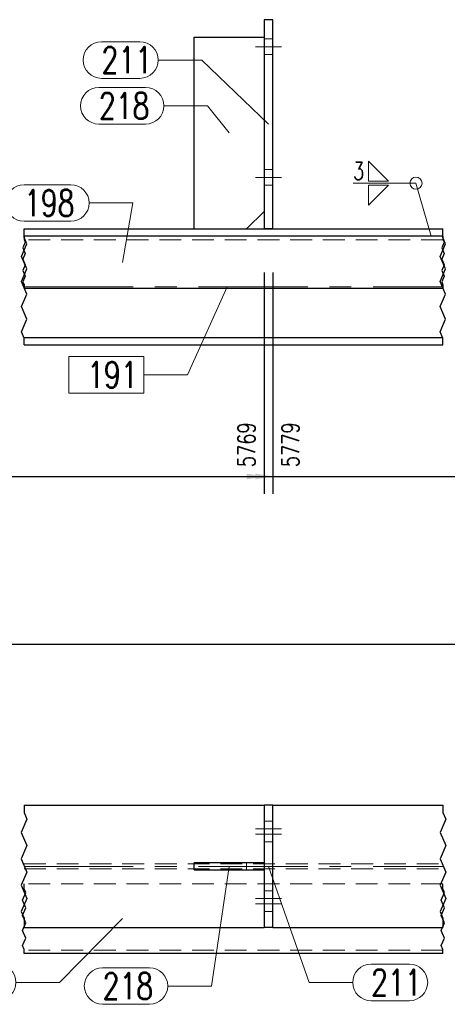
# Model space of a CAD drawing. Header units: millimetres. Extents: x -144 to 709, y 12312 to 12982.
# Tile 36 of 57: x 102 to 151, y 12726 to 12839. Entities that reach past the tile are written whole.
import ezdxf

# ---------------------------------------------------------------- set-up
doc = ezdxf.new("R2010")
doc.units = ezdxf.units.MM
doc.header["$LTSCALE"] = 10
doc.linetypes.add('HIDDEN', pattern=[0.375, 0.25, -0.125])
doc.linetypes.add('MITTE', pattern=[2, 1.25, -0.25, 0.25, -0.25])
doc.layers.get('Defpoints').update_dxf_attribs({"color": 1})
for name, color, linetype, lineweight in [('PS_DIM', 4, 'Continuous', 13), ('PS_Hidden', 2, 'HIDDEN', 9), ('PS_Mid', 5, 'MITTE', 15), ('PS_Pos', 1, 'Continuous', 15), ('PS_Shape', 161, 'Continuous', 30), ('PS_SOLID', 7, 'Continuous', 30), ('PS_Weld', 1, 'Continuous', 9)]:
    doc.layers.add(name, color=color, linetype=linetype, lineweight=lineweight)
doc.styles.add('simplex', font='simplex.shx', dxfattribs={"width": 0.75})
doc.dimstyles.new('1_10_GŁ_DS1-LS10', dxfattribs={"dimtxt": 2, "dimasz": 2, "dimexe": 2, "dimexo": 5, "dimgap": 1, "dimtad": 1, "dimjust": 4, "dimdec": 0, "dimlfac": 10, "dimtxsty": 'simplex', "dimblk1": 'NONE', "dimsah": 1, "dimcen": 2, "dimclrd": 256, "dimclre": 256, "dimclrt": 3, "dimadec": 1, "dimazin": 0, "dimtfac": 1, "dimtdec": 0, "dimtmove": 2, "dimatfit": 3, "dimfxl": 1, "dimarcsym": 0})

# ---------------------------------------------------------------- blocks, each defined once
blk = doc.blocks.new('*D28')
at = {"layer": 'Defpoints', "color": 0, "transparency": 16777216}
for p in [(130.37, 12815.23), (-62.64, 12801.93), (130.37, 12786.83)]:
    blk.add_point(p, dxfattribs=at)
at = {"layer": 'PS_DIM', "lineweight": -2, "transparency": 16777216}
for p, q in [((130.37, 12810.23), (130.37, 12784.83)), ((-62.64, 12796.93), (-62.64, 12784.83)), ((-62.64, 12786.83), (128.37, 12786.83))]:
    blk.add_line(p, q, dxfattribs=at)
at = {"layer": 'PS_DIM', "transparency": 16777216}
blk.add_solid([(128.37, 12787.16), (128.37, 12786.5), (130.37, 12786.83)], dxfattribs=at)
at = {"layer": 'PS_DIM', "color": 3, "transparency": 16777216, "insert": (128.35, 12790.46), "char_height": 2, "attachment_point": 5, "rotation": 90, "style": 'simplex'}
blk.add_mtext('5769', dxfattribs=at)
blk = doc.blocks.new('_None')
blk = doc.blocks.new('*D29')
at = {"layer": 'Defpoints', "color": 0, "transparency": 16777216}
for p in [(131.37, 12815.23), (-62.64, 12801.93), (131.37, 12786.83)]:
    blk.add_point(p, dxfattribs=at)
at = {"layer": 'PS_DIM', "lineweight": -2, "transparency": 16777216}
for p, q in [((131.37, 12810.23), (131.37, 12784.83)), ((-62.64, 12796.93), (-62.64, 12784.83)), ((-62.64, 12786.83), (129.37, 12786.83))]:
    blk.add_line(p, q, dxfattribs=at)
at = {"layer": 'PS_DIM', "transparency": 16777216}
blk.add_solid([(129.37, 12787.16), (129.37, 12786.5), (131.37, 12786.83)], dxfattribs=at)
at = {"layer": 'PS_DIM', "color": 3, "transparency": 16777216, "insert": (133.39, 12790.46), "char_height": 2, "attachment_point": 5, "rotation": 90, "style": 'simplex'}
blk.add_mtext('5779', dxfattribs=at)
blk = doc.blocks.new('*D30')
at = {"layer": 'Defpoints', "color": 0, "transparency": 16777216}
for p in [(183.37, 12813.58), (-62.64, 12801.93), (183.37, 12786.83)]:
    blk.add_point(p, dxfattribs=at)
at = {"layer": 'PS_DIM', "lineweight": -2, "transparency": 16777216}
for p, q in [((183.37, 12808.58), (183.37, 12784.83)), ((-62.64, 12796.93), (-62.64, 12784.83)), ((-62.64, 12786.83), (181.37, 12786.83))]:
    blk.add_line(p, q, dxfattribs=at)
at = {"layer": 'PS_DIM', "transparency": 16777216}
blk.add_solid([(181.37, 12787.16), (181.37, 12786.5), (183.37, 12786.83)], dxfattribs=at)
at = {"layer": 'PS_DIM', "color": 3, "transparency": 16777216, "insert": (181.35, 12790.49), "char_height": 2, "attachment_point": 5, "rotation": 90, "style": 'simplex'}
blk.add_mtext('7947', dxfattribs=at)
blk = doc.blocks.new('*D31')
at = {"layer": 'Defpoints', "color": 0, "transparency": 16777216}
for p in [(187.77, 12808.38), (-62.64, 12801.93), (187.77, 12786.83)]:
    blk.add_point(p, dxfattribs=at)
at = {"layer": 'PS_DIM', "lineweight": -2, "transparency": 16777216}
for p, q in [((187.77, 12803.38), (187.77, 12784.83)), ((-62.64, 12796.93), (-62.64, 12784.83)), ((-62.64, 12786.83), (185.77, 12786.83))]:
    blk.add_line(p, q, dxfattribs=at)
at = {"layer": 'PS_DIM', "transparency": 16777216}
blk.add_solid([(185.77, 12787.16), (185.77, 12786.5), (187.77, 12786.83)], dxfattribs=at)
at = {"layer": 'PS_DIM', "color": 3, "transparency": 16777216, "insert": (185.75, 12790.17), "char_height": 2, "attachment_point": 5, "rotation": 90, "style": 'simplex'}
blk.add_mtext('7991', dxfattribs=at)
blk = doc.blocks.new('*D32')
at = {"layer": 'Defpoints', "color": 0, "transparency": 16777216}
for p in [(193.55, 12802.84), (-62.64, 12801.93), (193.55, 12786.83)]:
    blk.add_point(p, dxfattribs=at)
at = {"layer": 'PS_DIM', "lineweight": -2, "transparency": 16777216}
for p, q in [((-62.64, 12796.93), (-62.64, 12784.83)), ((193.55, 12797.84), (193.55, 12784.83)), ((-62.64, 12786.83), (191.55, 12786.83))]:
    blk.add_line(p, q, dxfattribs=at)
at = {"layer": 'PS_DIM', "transparency": 16777216}
blk.add_solid([(191.55, 12787.16), (191.55, 12786.5), (193.55, 12786.83)], dxfattribs=at)
at = {"layer": 'PS_DIM', "color": 3, "transparency": 16777216, "insert": (191.53, 12790.46), "char_height": 2, "attachment_point": 5, "rotation": 90, "style": 'simplex'}
blk.add_mtext('8049', dxfattribs=at)
blk = doc.blocks.new('*D33')
at = {"layer": 'Defpoints', "color": 0, "transparency": 16777216}
for p in [(195.63, 12815.23), (-62.64, 12801.93), (195.63, 12786.83)]:
    blk.add_point(p, dxfattribs=at)
at = {"layer": 'PS_DIM', "lineweight": -2, "transparency": 16777216}
for p, q in [((195.63, 12810.23), (195.63, 12784.83)), ((-62.64, 12796.93), (-62.64, 12784.83)), ((-62.64, 12786.83), (193.63, 12786.83))]:
    blk.add_line(p, q, dxfattribs=at)
at = {"layer": 'PS_DIM', "transparency": 16777216}
blk.add_solid([(193.63, 12787.16), (193.63, 12786.5), (195.63, 12786.83)], dxfattribs=at)
at = {"layer": 'PS_DIM', "color": 3, "transparency": 16777216, "insert": (194.61, 12790.46), "char_height": 2, "attachment_point": 5, "rotation": 90, "style": 'simplex'}
blk.add_mtext('8069', dxfattribs=at)
blk = doc.blocks.new('*D34')
at = {"layer": 'Defpoints', "color": 0, "transparency": 16777216}
for p in [(196.63, 12815.23), (-62.64, 12801.93), (196.63, 12786.83)]:
    blk.add_point(p, dxfattribs=at)
at = {"layer": 'PS_DIM', "lineweight": -2, "transparency": 16777216}
for p, q in [((196.63, 12810.23), (196.63, 12784.83)), ((-62.64, 12796.93), (-62.64, 12784.83)), ((-62.64, 12786.83), (194.63, 12786.83))]:
    blk.add_line(p, q, dxfattribs=at)
at = {"layer": 'PS_DIM', "transparency": 16777216}
blk.add_solid([(194.63, 12787.16), (194.63, 12786.5), (196.63, 12786.83)], dxfattribs=at)
at = {"layer": 'PS_DIM', "color": 3, "transparency": 16777216, "insert": (198.22, 12790.45), "char_height": 2, "attachment_point": 5, "rotation": 90, "style": 'simplex'}
blk.add_mtext('8079', dxfattribs=at)
blk = doc.blocks.new('*D35')
at = {"layer": 'Defpoints', "color": 0, "transparency": 16777216}
for p in [(210.63, 12813.58), (-62.64, 12801.93), (210.63, 12786.83)]:
    blk.add_point(p, dxfattribs=at)
at = {"layer": 'PS_DIM', "lineweight": -2, "transparency": 16777216}
for p, q in [((210.63, 12808.58), (210.63, 12784.83)), ((-62.64, 12796.93), (-62.64, 12784.83)), ((-62.64, 12786.83), (208.63, 12786.83))]:
    blk.add_line(p, q, dxfattribs=at)
at = {"layer": 'PS_DIM', "transparency": 16777216}
blk.add_solid([(208.63, 12787.16), (208.63, 12786.5), (210.63, 12786.83)], dxfattribs=at)
at = {"layer": 'PS_DIM', "color": 3, "transparency": 16777216, "insert": (208.61, 12790.31), "char_height": 2, "attachment_point": 5, "rotation": 90, "style": 'simplex'}
blk.add_mtext('8219', dxfattribs=at)
blk = doc.blocks.new('*D36')
at = {"layer": 'Defpoints', "color": 0, "transparency": 16777216}
for p in [(258.63, 12815.23), (-62.64, 12801.93), (258.63, 12786.83)]:
    blk.add_point(p, dxfattribs=at)
at = {"layer": 'PS_DIM', "lineweight": -2, "transparency": 16777216}
for p, q in [((258.63, 12810.23), (258.63, 12784.83)), ((-62.64, 12796.93), (-62.64, 12784.83)), ((-62.64, 12786.83), (256.63, 12786.83))]:
    blk.add_line(p, q, dxfattribs=at)
at = {"layer": 'PS_DIM', "transparency": 16777216}
blk.add_solid([(256.63, 12787.16), (256.63, 12786.5), (258.63, 12786.83)], dxfattribs=at)
at = {"layer": 'PS_DIM', "color": 3, "transparency": 16777216, "insert": (256.61, 12791.03), "char_height": 2, "attachment_point": 5, "rotation": 90, "style": 'simplex'}
blk.add_mtext('10369', dxfattribs=at)
blk = doc.blocks.new('*D37')
at = {"layer": 'Defpoints', "color": 0, "transparency": 16777216}
for p in [(259.63, 12815.23), (-62.64, 12801.93), (259.63, 12786.83)]:
    blk.add_point(p, dxfattribs=at)
at = {"layer": 'PS_DIM', "lineweight": -2, "transparency": 16777216}
for p, q in [((259.63, 12810.23), (259.63, 12784.83)), ((-62.64, 12796.93), (-62.64, 12784.83)), ((-62.64, 12786.83), (257.63, 12786.83))]:
    blk.add_line(p, q, dxfattribs=at)
at = {"layer": 'PS_DIM', "transparency": 16777216}
blk.add_solid([(257.63, 12787.16), (257.63, 12786.5), (259.63, 12786.83)], dxfattribs=at)
at = {"layer": 'PS_DIM', "color": 3, "transparency": 16777216, "insert": (261.65, 12791.03), "char_height": 2, "attachment_point": 5, "rotation": 90, "style": 'simplex'}
blk.add_mtext('10379', dxfattribs=at)
blk = doc.blocks.new('*D38')
at = {"layer": 'Defpoints', "color": 0, "transparency": 16777216}
for p in [(311.63, 12808.38), (-62.64, 12801.93), (311.63, 12786.83)]:
    blk.add_point(p, dxfattribs=at)
at = {"layer": 'PS_DIM', "lineweight": -2, "transparency": 16777216}
for p, q in [((311.63, 12803.38), (311.63, 12784.83)), ((-62.64, 12796.93), (-62.64, 12784.83)), ((-62.64, 12786.83), (309.63, 12786.83))]:
    blk.add_line(p, q, dxfattribs=at)
at = {"layer": 'PS_DIM', "transparency": 16777216}
blk.add_solid([(309.63, 12787.16), (309.63, 12786.5), (311.63, 12786.83)], dxfattribs=at)
at = {"layer": 'PS_DIM', "color": 3, "transparency": 16777216, "insert": (309.61, 12790.92), "char_height": 2, "attachment_point": 5, "rotation": 90, "style": 'simplex'}
blk.add_mtext('11967', dxfattribs=at)
blk = doc.blocks.new('*D39')
at = {"layer": 'Defpoints', "color": 0, "transparency": 16777216}
for p in [(-62.64, 12801.93), (314.96, 12801.93), (314.96, 12786.83)]:
    blk.add_point(p, dxfattribs=at)
at = {"layer": 'PS_DIM', "lineweight": -2, "transparency": 16777216}
for p, q in [((-62.64, 12796.93), (-62.64, 12784.83)), ((314.96, 12796.93), (314.96, 12784.83)), ((-62.64, 12786.83), (312.96, 12786.83))]:
    blk.add_line(p, q, dxfattribs=at)
at = {"layer": 'PS_DIM', "transparency": 16777216}
blk.add_solid([(312.96, 12787.16), (312.96, 12786.5), (314.96, 12786.83)], dxfattribs=at)
at = {"layer": 'PS_DIM', "color": 3, "transparency": 16777216, "insert": (312.94, 12791.06), "char_height": 2, "attachment_point": 5, "rotation": 90, "style": 'simplex'}
blk.add_mtext('12000', dxfattribs=at)
blk = doc.blocks.new('*D40')
at = {"layer": 'Defpoints', "color": 0, "transparency": 16777216}
for p in [(-62.64, 12801.93), (316.98, 12797.09), (316.98, 12786.83)]:
    blk.add_point(p, dxfattribs=at)
at = {"layer": 'PS_DIM', "lineweight": -2, "transparency": 16777216}
for p, q in [((-62.64, 12796.93), (-62.64, 12784.83)), ((316.98, 12792.09), (316.98, 12784.83)), ((-62.64, 12786.83), (314.98, 12786.83))]:
    blk.add_line(p, q, dxfattribs=at)
at = {"layer": 'PS_DIM', "transparency": 16777216}
blk.add_solid([(314.98, 12787.16), (314.98, 12786.5), (316.98, 12786.83)], dxfattribs=at)
at = {"layer": 'PS_DIM', "color": 3, "transparency": 16777216, "insert": (319, 12791.06), "char_height": 2, "attachment_point": 5, "rotation": 90, "style": 'simplex'}
blk.add_mtext('12020', dxfattribs=at)
blk = doc.blocks.new('*D52')
at = {"layer": 'Defpoints', "color": 0, "transparency": 16777216}
for p in [(174.87, 12767.6), (174.87, 12754.1), (-62.64, 12735.1)]:
    blk.add_point(p, dxfattribs=at)
at = {"layer": 'PS_DIM', "lineweight": -2, "transparency": 16777216}
for p, q in [((-62.64, 12740.1), (-62.64, 12769.6)), ((174.87, 12759.1), (174.87, 12769.6)), ((-62.64, 12767.6), (172.87, 12767.6))]:
    blk.add_line(p, q, dxfattribs=at)
at = {"layer": 'PS_DIM', "transparency": 16777216}
blk.add_solid([(172.87, 12767.94), (172.87, 12767.27), (174.87, 12767.6)], dxfattribs=at)
at = {"layer": 'PS_DIM', "color": 3, "transparency": 16777216, "insert": (172.85, 12763.94), "char_height": 2, "attachment_point": 5, "rotation": 90, "style": 'simplex'}
blk.add_mtext('7862', dxfattribs=at)
blk = doc.blocks.new('*D53')
at = {"layer": 'Defpoints', "color": 0, "transparency": 16777216}
for p in [(187.68, 12767.6), (187.68, 12746.6), (-62.64, 12735.1)]:
    blk.add_point(p, dxfattribs=at)
at = {"layer": 'PS_DIM', "lineweight": -2, "transparency": 16777216}
for p, q in [((-62.64, 12740.1), (-62.64, 12769.6)), ((187.68, 12751.6), (187.68, 12769.6)), ((-62.64, 12767.6), (185.68, 12767.6))]:
    blk.add_line(p, q, dxfattribs=at)
at = {"layer": 'PS_DIM', "transparency": 16777216}
blk.add_solid([(185.68, 12767.94), (185.68, 12767.27), (187.68, 12767.6)], dxfattribs=at)
at = {"layer": 'PS_DIM', "color": 3, "transparency": 16777216, "insert": (185.66, 12763.94), "char_height": 2, "attachment_point": 5, "rotation": 90, "style": 'simplex'}
blk.add_mtext('7990', dxfattribs=at)
blk = doc.blocks.new('*D54')
at = {"layer": 'Defpoints', "color": 0, "transparency": 16777216}
for p in [(196.68, 12767.6), (196.68, 12746.6), (-62.64, 12735.1)]:
    blk.add_point(p, dxfattribs=at)
at = {"layer": 'PS_DIM', "lineweight": -2, "transparency": 16777216}
for p, q in [((-62.64, 12740.1), (-62.64, 12769.6)), ((196.68, 12751.6), (196.68, 12769.6)), ((-62.64, 12767.6), (194.68, 12767.6))]:
    blk.add_line(p, q, dxfattribs=at)
at = {"layer": 'PS_DIM', "transparency": 16777216}
blk.add_solid([(194.68, 12767.94), (194.68, 12767.27), (196.68, 12767.6)], dxfattribs=at)
at = {"layer": 'PS_DIM', "color": 3, "transparency": 16777216, "insert": (194.66, 12763.94), "char_height": 2, "attachment_point": 5, "rotation": 90, "style": 'simplex'}
blk.add_mtext('8080', dxfattribs=at)
blk = doc.blocks.new('*D55')
at = {"layer": 'Defpoints', "color": 0, "transparency": 16777216}
for p in [(207.13, 12767.6), (207.13, 12754.1), (-62.64, 12735.1)]:
    blk.add_point(p, dxfattribs=at)
at = {"layer": 'PS_DIM', "lineweight": -2, "transparency": 16777216}
for p, q in [((-62.64, 12740.1), (-62.64, 12769.6)), ((207.13, 12759.1), (207.13, 12769.6)), ((-62.64, 12767.6), (205.13, 12767.6))]:
    blk.add_line(p, q, dxfattribs=at)
at = {"layer": 'PS_DIM', "transparency": 16777216}
blk.add_solid([(205.13, 12767.94), (205.13, 12767.27), (207.13, 12767.6)], dxfattribs=at)
at = {"layer": 'PS_DIM', "color": 3, "transparency": 16777216, "insert": (205.11, 12764.05), "char_height": 2, "attachment_point": 5, "rotation": 90, "style": 'simplex'}
blk.add_mtext('8184', dxfattribs=at)
blk = doc.blocks.new('*D56')
at = {"layer": 'Defpoints', "color": 0, "transparency": 16777216}
for p in [(303.13, 12767.6), (303.13, 12754.1), (-62.64, 12735.1)]:
    blk.add_point(p, dxfattribs=at)
at = {"layer": 'PS_DIM', "lineweight": -2, "transparency": 16777216}
for p, q in [((-62.64, 12740.1), (-62.64, 12769.6)), ((303.13, 12759.1), (303.13, 12769.6)), ((-62.64, 12767.6), (301.13, 12767.6))]:
    blk.add_line(p, q, dxfattribs=at)
at = {"layer": 'PS_DIM', "transparency": 16777216}
blk.add_solid([(301.13, 12767.94), (301.13, 12767.27), (303.13, 12767.6)], dxfattribs=at)
at = {"layer": 'PS_DIM', "color": 3, "transparency": 16777216, "insert": (301.11, 12763.51), "char_height": 2, "attachment_point": 5, "rotation": 90, "style": 'simplex'}
blk.add_mtext('11882', dxfattribs=at)
blk = doc.blocks.new('*D57')
at = {"layer": 'Defpoints', "color": 0, "transparency": 16777216}
for p in [(316.98, 12767.6), (316.98, 12749.1), (-62.64, 12735.1)]:
    blk.add_point(p, dxfattribs=at)
at = {"layer": 'PS_DIM', "lineweight": -2, "transparency": 16777216}
for p, q in [((-62.64, 12740.1), (-62.64, 12769.6)), ((316.98, 12754.1), (316.98, 12769.6)), ((-62.64, 12767.6), (314.98, 12767.6))]:
    blk.add_line(p, q, dxfattribs=at)
at = {"layer": 'PS_DIM', "transparency": 16777216}
blk.add_solid([(314.98, 12767.94), (314.98, 12767.27), (316.98, 12767.6)], dxfattribs=at)
at = {"layer": 'PS_DIM', "color": 3, "transparency": 16777216, "insert": (314.96, 12763.37), "char_height": 2, "attachment_point": 5, "rotation": 90, "style": 'simplex'}
blk.add_mtext('12020', dxfattribs=at)
blk = doc.blocks.new('*X250')
at = {"color": 1}
for p, q in [((102.87, 12814.24), (102.87, 12815.23)), ((150.87, 12814.24), (150.87, 12815.23)), ((102.87, 12814.38), (102.87, 12814.03)), ((103.17, 12813.52), (102.87, 12814.24)), ((102.87, 12814.03), (103, 12813.7)), ((150.87, 12814.38), (150.87, 12814.03)), ((151.17, 12813.52), (150.87, 12814.24)), ((150.87, 12814.03), (151, 12813.7)), ((102.56, 12812.08), (103.17, 12813.52)), ((103, 12813.7), (102.73, 12813.05)), ((102.73, 12813.05), (103, 12812.4)), ((150.56, 12812.08), (151.17, 12813.52)), ((151, 12813.7), (150.73, 12813.05)), ((150.73, 12813.05), (151, 12812.4)), ((103.17, 12810.64), (102.56, 12812.08)), ((103, 12812.4), (102.73, 12811.75)), ((102.73, 12811.75), (103, 12811.1)), ((151.17, 12810.64), (150.56, 12812.08)), ((151, 12812.4), (150.73, 12811.75)), ((150.73, 12811.75), (151, 12811.1)), ((102.56, 12809.2), (103.17, 12810.64)), ((103, 12811.1), (102.73, 12810.45)), ((102.73, 12810.45), (103, 12809.8)), ((150.56, 12809.2), (151.17, 12810.64)), ((151, 12811.1), (150.73, 12810.45)), ((150.73, 12810.45), (151, 12809.8)), ((103, 12809.8), (102.73, 12809.15)), ((151, 12809.8), (150.73, 12809.15)), ((103.17, 12807.75), (102.56, 12809.2)), ((102.73, 12809.15), (102.87, 12808.82)), ((102.87, 12808.82), (102.87, 12808.38)), ((151.17, 12807.75), (150.56, 12809.2)), ((150.73, 12809.15), (150.87, 12808.82)), ((150.87, 12808.82), (150.87, 12808.38)), ((102.56, 12806.31), (103.17, 12807.75)), ((150.56, 12806.31), (151.17, 12807.75)), ((103.17, 12804.87), (102.56, 12806.31)), ((151.17, 12804.87), (150.56, 12806.31)), ((102.56, 12803.43), (103.17, 12804.87)), ((150.56, 12803.43), (151.17, 12804.87)), ((102.87, 12802.71), (102.56, 12803.43)), ((102.87, 12801.93), (102.87, 12802.71)), ((150.87, 12802.71), (150.56, 12803.43)), ((150.87, 12801.93), (150.87, 12802.71))]:
    blk.add_line(p, q, dxfattribs=at)
at = {"layer": 'PS_Hidden', "color": 2, "linetype": 'HIDDEN'}
for p, q in [((131.37, 12837.03), (130.37, 12837.03)), ((131.37, 12835.23), (130.37, 12835.23)), ((131.37, 12822.03), (130.37, 12822.03)), ((131.37, 12820.23), (130.37, 12820.23)), ((150.87, 12813.98), (102.87, 12813.98))]:
    blk.add_line(p, q, dxfattribs=at)
at = {"layer": 'PS_Mid', "color": 5, "linetype": 'MITTE'}
for p, q in [((129.37, 12836.13), (132.37, 12836.13)), ((129.37, 12836.13), (132.37, 12836.13)), ((129.37, 12836.13), (132.37, 12836.13)), ((129.37, 12836.13), (132.37, 12836.13)), ((129.37, 12821.13), (132.37, 12821.13)), ((129.37, 12821.13), (132.37, 12821.13)), ((129.37, 12821.13), (132.37, 12821.13)), ((129.37, 12821.13), (132.37, 12821.13)), ((102.87, 12808.58), (150.87, 12808.58))]:
    blk.add_line(p, q, dxfattribs=at)
at = {"layer": 'PS_SOLID', "color": 7, "linetype": 'Continuous'}
for p, q in [((130.37, 12839.23), (130.37, 12815.23)), ((131.37, 12839.23), (130.37, 12839.23)), ((131.37, 12815.23), (131.37, 12839.23)), ((122.37, 12815.23), (122.37, 12837.23)), ((122.37, 12837.23), (130.37, 12837.23)), ((128.37, 12815.23), (130.37, 12817.23)), ((102.87, 12815.23), (150.87, 12815.23)), ((131.37, 12815.23), (130.37, 12815.23)), ((150.87, 12814.38), (102.87, 12814.38)), ((150.87, 12808.38), (102.87, 12808.38)), ((102.87, 12802.78), (150.87, 12802.78)), ((102.87, 12801.93), (150.87, 12801.93))]:
    blk.add_line(p, q, dxfattribs=at)
blk = doc.blocks.new('*X253')
at = {"color": 1}
for p, q in [((102.86, 12820.3), (108.22, 12820.3)), ((110.32, 12818.2), (115.32, 12818.2)), ((114.14, 12811.38), (115.32, 12818.2)), ((102.86, 12816.1), (108.22, 12816.1))]:
    blk.add_line(p, q, dxfattribs=at)
for centre, start, end in [((102.86, 12818.2), 90, 270), ((108.22, 12818.2), 270, 90)]:
    blk.add_arc(centre, 2.1, start, end, dxfattribs=at)
at = {"color": 2, "style": 'simplex', "width": 0.75}
blk.add_text('198', height=3, dxfattribs=at).set_placement((102.86, 12816.7))
blk = doc.blocks.new('*X256')
at = {"color": 1}
for p, q in [((111.44, 12831.45), (116.79, 12831.45)), ((118.89, 12829.35), (123.89, 12829.35)), ((126.37, 12826.23), (123.89, 12829.35)), ((111.44, 12827.25), (116.79, 12827.25))]:
    blk.add_line(p, q, dxfattribs=at)
for centre, start, end in [((111.44, 12829.35), 90, 270), ((116.79, 12829.35), 270, 90)]:
    blk.add_arc(centre, 2.1, start, end, dxfattribs=at)
at = {"color": 2, "style": 'simplex', "width": 0.75}
blk.add_text('218', height=3, dxfattribs=at).set_placement((111.44, 12827.85))
blk = doc.blocks.new('*X257')
at = {"color": 1}
for p, q in [((126.16, 12808.58), (121.59, 12798.49)), ((116.59, 12800.59), (107.99, 12800.59)), ((107.99, 12800.59), (107.99, 12796.39)), ((116.59, 12796.39), (116.59, 12800.59)), ((116.59, 12798.49), (121.59, 12798.49)), ((107.99, 12796.39), (116.59, 12796.39))]:
    blk.add_line(p, q, dxfattribs=at)
at = {"color": 2, "style": 'simplex', "width": 0.75}
blk.add_text('191', height=3, dxfattribs=at).set_placement((110.09, 12796.99))
blk = doc.blocks.new('*X260')
at = {"color": 1}
for p, q in [((111.74, 12836.7), (116.14, 12836.7)), ((118.24, 12834.6), (123.24, 12834.6)), ((130.87, 12827.23), (123.24, 12834.6)), ((111.74, 12832.5), (116.14, 12832.5))]:
    blk.add_line(p, q, dxfattribs=at)
for centre, start, end in [((111.74, 12834.6), 90, 270), ((116.14, 12834.6), 270, 90)]:
    blk.add_arc(centre, 2.1, start, end, dxfattribs=at)
at = {"color": 2, "style": 'simplex', "width": 0.75}
blk.add_text('211', height=3, dxfattribs=at).set_placement((111.74, 12833.1))
blk = doc.blocks.new('*X283')
at = {"color": 1}
for p, q in [((102.87, 12749.1), (102.87, 12748.28)), ((150.87, 12749.1), (150.87, 12748.28)), ((103.19, 12747.52), (102.55, 12746)), ((102.87, 12748.28), (103.19, 12747.52)), ((151.19, 12747.52), (150.55, 12746)), ((150.87, 12748.28), (151.19, 12747.52)), ((102.55, 12746), (103.19, 12744.49)), ((150.55, 12746), (151.19, 12744.49)), ((103.19, 12744.49), (102.55, 12742.97)), ((151.19, 12744.49), (150.55, 12742.97)), ((102.55, 12742.97), (103.19, 12741.45)), ((150.55, 12742.97), (151.19, 12741.45)), ((103.19, 12741.45), (102.55, 12739.94)), ((151.19, 12741.45), (150.55, 12739.94)), ((102.55, 12739.94), (103.19, 12738.42)), ((102.87, 12739.51), (102.87, 12740.1)), ((103.05, 12739.08), (102.87, 12739.51)), ((150.55, 12739.94), (151.19, 12738.42)), ((150.87, 12739.51), (150.87, 12740.1)), ((151.05, 12739.08), (150.87, 12739.51)), ((103.19, 12738.42), (102.55, 12736.9)), ((102.68, 12738.21), (103.05, 12739.08)), ((103.05, 12737.34), (102.68, 12738.21)), ((151.19, 12738.42), (150.55, 12736.9)), ((150.68, 12738.21), (151.05, 12739.08)), ((151.05, 12737.34), (150.68, 12738.21)), ((102.68, 12736.47), (103.05, 12737.34)), ((150.68, 12736.47), (151.05, 12737.34)), ((102.55, 12736.9), (102.87, 12736.14)), ((103.05, 12735.61), (102.68, 12736.47)), ((102.87, 12736.14), (102.87, 12735.1)), ((150.55, 12736.9), (150.87, 12736.14)), ((151.05, 12735.61), (150.68, 12736.47)), ((150.87, 12736.14), (150.87, 12735.1)), ((102.68, 12734.74), (103.05, 12735.61)), ((103.05, 12733.87), (102.68, 12734.74)), ((150.68, 12734.74), (151.05, 12735.61)), ((151.05, 12733.87), (150.68, 12734.74)), ((102.68, 12733.01), (103.05, 12733.87)), ((150.68, 12733.01), (151.05, 12733.87)), ((102.87, 12732.57), (102.68, 12733.01)), ((102.87, 12732.1), (102.87, 12732.57)), ((150.87, 12732.57), (150.68, 12733.01)), ((150.87, 12732.1), (150.87, 12732.57))]:
    blk.add_line(p, q, dxfattribs=at)
at = {"layer": 'PS_Hidden', "color": 2, "linetype": 'HIDDEN'}
for p, q in [((130.37, 12747.3), (131.37, 12747.3)), ((130.37, 12744.9), (131.37, 12744.9)), ((102.87, 12742.38), (150.87, 12742.38)), ((102.87, 12741.83), (150.87, 12741.83)), ((128.37, 12742.5), (128.37, 12741.7)), ((150.87, 12740.1), (102.87, 12740.1)), ((130.37, 12739.3), (131.37, 12739.3)), ((130.37, 12736.9), (131.37, 12736.9)), ((150.87, 12732.5), (102.87, 12732.5))]:
    blk.add_line(p, q, dxfattribs=at)
at = {"layer": 'PS_Mid', "color": 5, "linetype": 'MITTE'}
for p, q in [((129.37, 12746.4), (132.37, 12746.4)), ((129.37, 12746.4), (132.37, 12746.4)), ((129.37, 12745.8), (132.37, 12745.8)), ((129.37, 12745.8), (132.37, 12745.8)), ((102.87, 12742.1), (150.87, 12742.1)), ((129.37, 12738.4), (132.37, 12738.4)), ((129.37, 12738.4), (132.37, 12738.4)), ((129.37, 12737.8), (132.37, 12737.8)), ((129.37, 12737.8), (132.37, 12737.8))]:
    blk.add_line(p, q, dxfattribs=at)
at = {"layer": 'PS_SOLID', "color": 7, "linetype": 'Continuous'}
for p, q in [((102.87, 12749.1), (130.37, 12749.1)), ((130.37, 12749.1), (130.37, 12735.1)), ((131.37, 12749.1), (130.37, 12749.1)), ((131.37, 12735.1), (131.37, 12749.1)), ((131.37, 12749.1), (150.87, 12749.1)), ((122.37, 12741.7), (122.37, 12742.5)), ((130.37, 12742.5), (122.37, 12742.5)), ((122.37, 12741.7), (130.37, 12741.7)), ((102.87, 12735.1), (130.37, 12735.1)), ((131.37, 12735.1), (130.37, 12735.1)), ((131.37, 12735.1), (150.87, 12735.1)), ((150.87, 12732.1), (102.87, 12732.1))]:
    blk.add_line(p, q, dxfattribs=at)
blk = doc.blocks.new('*X302')
at = {"color": 1}
for p, q in [((114.14, 12736.1), (106.93, 12728.79)), ((94.47, 12730.89), (99.83, 12730.89)), ((101.93, 12728.79), (106.93, 12728.79)), ((94.47, 12726.69), (99.83, 12726.69))]:
    blk.add_line(p, q, dxfattribs=at)
for centre, start, end in [((94.47, 12728.79), 90, 270), ((99.83, 12728.79), 270, 90)]:
    blk.add_arc(centre, 2.1, start, end, dxfattribs=at)
at = {"color": 2, "style": 'simplex', "width": 0.75}
blk.add_text('198', height=3, dxfattribs=at).set_placement((94.47, 12727.29))
blk = doc.blocks.new('*X305')
at = {"color": 1}
for p, q in [((126.37, 12742.1), (124.33, 12728.37)), ((111.87, 12730.47), (117.23, 12730.47)), ((119.33, 12728.37), (124.33, 12728.37)), ((111.87, 12726.27), (117.23, 12726.27))]:
    blk.add_line(p, q, dxfattribs=at)
for centre, start, end in [((111.87, 12728.37), 90, 270), ((117.23, 12728.37), 270, 90)]:
    blk.add_arc(centre, 2.1, start, end, dxfattribs=at)
at = {"color": 2, "style": 'simplex', "width": 0.75}
blk.add_text('218', height=3, dxfattribs=at).set_placement((111.87, 12726.87))
blk = doc.blocks.new('*X307')
at = {"color": 1}
for p, q in [((130.87, 12742.1), (135.53, 12728.78)), ((142.63, 12730.88), (147.02, 12730.88)), ((135.53, 12728.78), (140.53, 12728.78)), ((142.63, 12726.68), (147.02, 12726.68))]:
    blk.add_line(p, q, dxfattribs=at)
for centre, start, end in [((142.63, 12728.78), 90, 270), ((147.02, 12728.78), 270, 90)]:
    blk.add_arc(centre, 2.1, start, end, dxfattribs=at)
at = {"color": 2, "style": 'simplex', "width": 0.75}
blk.add_text('211', height=3, dxfattribs=at).set_placement((142.63, 12727.28))
blk = doc.blocks.new('*X497')
at = {"color": 3}
for p, q in [((144.62, 12820.7), (142.32, 12823)), ((142.32, 12823), (142.32, 12820.7)), ((142.32, 12820.7), (144.62, 12820.7)), ((142.32, 12820.24), (144.62, 12820.24)), ((144.62, 12820.24), (142.32, 12817.94)), ((142.32, 12817.94), (142.32, 12820.24))]:
    blk.add_line(p, q, dxfattribs=at)
at = {"color": 9}
for p in [(140.57, 12820.47), (149.53, 12814.38)]:
    blk.add_line(p, (147.78, 12820.47), dxfattribs=at)
blk.add_circle((147.78, 12820.47), 0.69, dxfattribs=at)
at = {"color": 2, "style": 'simplex', "width": 0.75}
blk.add_text('3', height=2, dxfattribs=at).set_placement((140.57, 12820.87))

msp = doc.modelspace()

# ---------------------------------------------------------------- block references
at = {"layer": 'PS_Pos'}
for name in ['*X260', '*X256', '*X253', '*X257', '*X305', '*X307', '*X302']:
    msp.add_blockref(name, (0, 0), dxfattribs=at)
at = {"layer": 'PS_Shape', "color": 6}
for name in ['*X250', '*X283']:
    msp.add_blockref(name, (0, 0), dxfattribs=at)
at = {"layer": 'PS_Weld'}
msp.add_blockref('*X497', (0, 0), dxfattribs=at)

# ---------------------------------------------------------------- dimensions: what is measured, and where the dimension line sits
at = {"layer": 'PS_DIM'}
for base, p1, p2, text, picture, middle in [((130.37, 12786.83), (-62.64, 12801.93), (130.37, 12815.23), '5769', '*D28', (128.35, 12790.46)), ((131.37, 12786.83), (-62.64, 12801.93), (131.37, 12815.23), '5779', '*D29', (133.39, 12790.46)), ((195.63, 12786.83), (-62.64, 12801.93), (195.63, 12815.23), '8069', '*D33', (194.61, 12790.46)), ((196.63, 12786.83), (-62.64, 12801.93), (196.63, 12815.23), '8079', '*D34', (198.22, 12790.45)), ((258.63, 12786.83), (-62.64, 12801.93), (258.63, 12815.23), '10369', '*D36', (256.61, 12791.03)), ((259.63, 12786.83), (-62.64, 12801.93), (259.63, 12815.23), '10379', '*D37', (261.65, 12791.03)), ((183.37, 12786.83), (-62.64, 12801.93), (183.37, 12813.58), '7947', '*D30', (181.35, 12790.49)), ((210.63, 12786.83), (-62.64, 12801.93), (210.63, 12813.58), '8219', '*D35', (208.61, 12790.31)), ((187.77, 12786.83), (-62.64, 12801.93), (187.77, 12808.38), '7991', '*D31', (185.75, 12790.17)), ((311.63, 12786.83), (-62.64, 12801.93), (311.63, 12808.38), '11967', '*D38', (309.61, 12790.92)), ((193.55, 12786.83), (-62.64, 12801.93), (193.55, 12802.84), '8049', '*D32', (191.53, 12790.46)), ((314.96, 12786.83), (-62.64, 12801.93), (314.96, 12801.93), '12000', '*D39', (312.94, 12791.06)), ((316.98, 12786.83), (-62.64, 12801.93), (316.98, 12797.09), '12020', '*D40', (319, 12791.06)), ((174.87, 12767.6), (-62.64, 12735.1), (174.87, 12754.1), '7862', '*D52', (172.85, 12763.94)), ((187.68, 12767.6), (-62.64, 12735.1), (187.68, 12746.6), '7990', '*D53', (185.66, 12763.94)), ((196.68, 12767.6), (-62.64, 12735.1), (196.68, 12746.6), '8080', '*D54', (194.66, 12763.94)), ((207.13, 12767.6), (-62.64, 12735.1), (207.13, 12754.1), '8184', '*D55', (205.11, 12764.05)), ((303.13, 12767.6), (-62.64, 12735.1), (303.13, 12754.1), '11882', '*D56', (301.11, 12763.51)), ((316.98, 12767.6), (-62.64, 12735.1), (316.98, 12749.1), '12020', '*D57', (314.96, 12763.37))]:
    dim = msp.add_linear_dim(base=base, p1=p1, p2=p2, text=text, dimstyle='1_10_GŁ_DS1-LS10', dxfattribs=at)
    dim.commit()
    dim.dimension.update_dxf_attribs({"geometry": picture, "text_midpoint": middle, "dimtype": 128, "text_rotation": 90})

doc.saveas('drawing.dxf')
